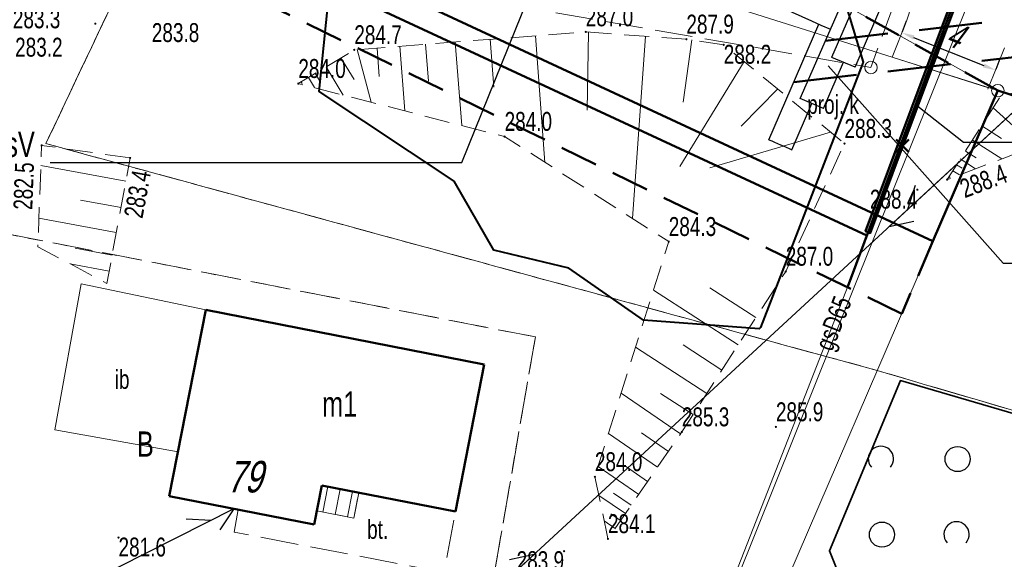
# Model space of a CAD drawing. Header units: metres. Extents: x 8377249 to 8377741, y 5529345 to 5529668.
# Tile 12 of 26: x 8377351 to 8377390, y 5529472 to 5529493. Entities that reach past the tile are written whole.
import ezdxf
from ezdxf.enums import TextEntityAlignment as Align
from ezdxf.lldxf.tags import DXFTag

# ---------------------------------------------------------------- set-up
doc = ezdxf.new("R2010")
doc.units = ezdxf.units.M
doc.header["$MEASUREMENT"] = 0
for name, pattern in [('1.0_0.5', [1.5, 1, -0.5]), ('1.5_0.5', [2, 1.5, -0.5]), ('2.0_2.0', [4, 2, -2]), ('219-500', [0]), ('DASHED', [0.75, 0.5, -0.25]), ('egkk-500', [2, 1.5, -0.5]), ('egug-500', [1, 0.5, -0.5]), ('sutp_500', [0])]:
    doc.linetypes.add(name, pattern=pattern)
doc.layers.get('0').update_dxf_attribs({"color": 2, "linetype": 'CONTINUOUS', "lineweight": 5})
doc.layers.get('Defpoints').update_dxf_attribs({"linetype": 'CONTINUOUS'})
for name, color, linetype in [('!granica', 2, 'CONTINUOUS'), ('!przekroje', 2, 'CONTINUOUS'), ('000 Inne (niezydentyfikowane)', 7, 'CONTINUOUS'), ('202-punkt graniczny', 7, 'CONTINUOUS'), ('209-oznaczenie konturu klasyfikacyjnego', 7, 'CONTINUOUS'), ('210-oznaczenie konturu użytku gruntowego', 7, 'CONTINUOUS'), ('217-kontur klasyfikacyjny', 7, 'CONTINUOUS'), ('218-kontur użytku gruntowego', 7, 'CONTINUOUS'), ('219-działka ewidencyjna', 7, 'CONTINUOUS'), ('238-Punkt adresowy budynku', 7, 'CONTINUOUS'), ('312-budynek ewidencyjny', 7, 'CONTINUOUS'), ('352-schody', 7, 'CONTINUOUS'), ('inna budowla', 7, 'CONTINUOUS'), ('inna budowla-Atr17', 7, 'CONTINUOUS'), ('obszar utwardzony', 7, 'CONTINUOUS'), ('ogrodzenie trwałe', 7, 'CONTINUOUS'), ('pikieta naturalna', 7, 'CONTINUOUS'), ('przewód gazowy', 7, 'CONTINUOUS'), ('przewód gazowy-Atr1', 7, 'CONTINUOUS'), ('przewód kanalizacyjny - ob. projektowany', 7, 'CONTINUOUS'), ('przewód telekomunikacyjny napowietrzny', 7, 'CONTINUOUS'), ('skarpa nieumocniona', 7, 'CONTINUOUS'), ('studnia kanalizacyjna - ob. projektowany', 7, 'CONTINUOUS'), ('zadrzewienie  zakrzewienie', 7, 'CONTINUOUS')]:
    doc.layers.add(name, color=color, linetype=linetype)
for name, color, linetype, lineweight in [('0D', 7, 'CONTINUOUS', 50), ('0O', 7, 'CONTINUOUS', 18), ('1', 6, 'CONTINUOUS', 50), ('312-oznaczenie budynku ewidencyjnego-Atr117', 7, 'CONTINUOUS', 18), ('7', 4, 'DASHDOT', 18), ('isa_V1BD385C50508125_TUsr', 7, 'CONTINUOUS', 25), ('obszar utwardzony-Atr17', 7, 'CONTINUOUS', 18), ('pikieta naturalna-Atr2', 7, 'CONTINUOUS', 18), ('studnia kanalizacyjna - ob. projektowany-Atr17', 7, 'CONTINUOUS', 18)]:
    doc.layers.add(name, color=color, linetype=linetype, lineweight=lineweight)
doc.styles.get("Standard").update_dxf_attribs({"font": 'IC-isocp.shx', "width": 0.75, "oblique": 15})
doc.linetypes.add('902-500', pattern='A,3.75,0,[1,ksztalty.shx,S=0.5,R=0,X=0,Y=0],3.75', length=7.5)
tags = doc.linetypes.add('DASHDOT', pattern=[1, 0.5, -0.25, 0, -0.25]).pattern_tags.tags
tags[10:11] = [DXFTag(74, 4), DXFTag(75, 0), DXFTag(340, '0'), DXFTag(46, 1.0), DXFTag(50, 0.0), DXFTag(44, 0.0), DXFTag(45, 0.0)]
tags[8:9] = [DXFTag(74, 4), DXFTag(75, 0), DXFTag(340, '0'), DXFTag(46, 1.0), DXFTag(50, 0.0), DXFTag(44, 0.0), DXFTag(45, 0.0)]
tags[6:7] = [DXFTag(74, 4), DXFTag(75, 0), DXFTag(340, '0'), DXFTag(46, 1.0), DXFTag(50, 0.0), DXFTag(44, 0.0), DXFTag(45, 0.0)]
tags[4:5] = [DXFTag(74, 4), DXFTag(75, 0), DXFTag(340, '0'), DXFTag(46, 1.0), DXFTag(50, 0.0), DXFTag(44, 0.0), DXFTag(45, 0.0)]
doc.dimstyles.get("Standard").update_dxf_attribs({"dimtxt": 1, "dimasz": 1, "dimexe": 1, "dimexo": 1, "dimgap": 1, "dimtad": 1, "dimtxsty": 'Standard', "dimcen": 2.5, "dimadec": 0, "dimazin": 0, "dimtfac": 1, "dimtmove": 0, "dimatfit": 3, "dimfxl": 1, "dimarcsym": 0})

# ---------------------------------------------------------------- blocks, each defined once
blk = doc.blocks.new('202')
at = {"color": 0, "linetype": 'Continuous', "lineweight": 0}
blk.add_circle((0, 0), 0.25, dxfattribs=at)
blk = doc.blocks.new('OTZK1')
at = {"color": 0, "linetype": 'Continuous'}
blk.add_circle((0, 0), 0.5, dxfattribs=at)
blk = doc.blocks.new('OTZK2')
at = {"color": 0, "linetype": 'Continuous'}
blk.add_arc((0, 0), 0.5, 318.85, 221.162, dxfattribs=at)
blk = doc.blocks.new('PW01')
at = {"linetype": 'Continuous', "lineweight": 13}
h = blk.add_hatch(color=0, dxfattribs=at)
edge = h.paths.add_edge_path()
edge.add_arc((0, 0), 0.045, 0, 360)
blk = doc.blocks.new('SUTP')
at = {"color": 0, "linetype": 'Continuous'}
for p, q in [((0, 0), (0.866, 0.5)), ((9.232, 0), (8.366, 0.5)), ((0, 0), (9.232, 0)), ((1.866, -0.5), (1, 0)), ((7.366, -0.5), (8.232, 0))]:
    blk.add_line(p, q, dxfattribs=at)
blk = doc.blocks.new('US15')
at = {"color": 0, "linetype": 'Continuous', "lineweight": 13}
blk.add_circle((0, 0), 0.25, dxfattribs=at)
blk = doc.blocks.new('m')
at = {"layer": '000 Inne (niezydentyfikowane)', "color": 7, "linetype": 'Continuous', "lineweight": 18, "flags": 128}
for points in [[(8377373.72, 5529492.48), (8377373.67, 5529489.38)], [(8377368.43, 5529492.09), (8377368.69, 5529488.78)], [(8377369.82, 5529492.2), (8377369.97, 5529490.3)], [(8377371.61, 5529492.34), (8377371.99, 5529487.31)], [(8377375.98, 5529492.32), (8377375.46, 5529485.09)], [(8377377.81, 5529492.17), (8377377.47, 5529489.7)], [(8377364.55, 5529491.79), (8377365.1, 5529489.7)], [(8377365.34, 5529491.85), (8377365.42, 5529490.72)], [(8377366.23, 5529491.92), (8377366.43, 5529489.36)], [(8377367.25, 5529492), (8377367.37, 5529490.54)], [(8377363.9, 5529491.46), (8377364.42, 5529490.6)], [(8377379.89, 5529491.32), (8377377.34, 5529487.15)], [(8377363.31, 5529491.1), (8377363.99, 5529489.98)], [(8377362.33, 5529490.51), (8377362.36, 5529490.45)], [(8377362.61, 5529490.68), (8377362.85, 5529490.28)], [(8377362.88, 5529490.85), (8377363.09, 5529490.5)], [(8377381.22, 5529490.23), (8377379.77, 5529488.75)], [(8377389.76, 5529489.48), (8377391.62, 5529487.81)], [(8377383.31, 5529488.52), (8377378.53, 5529487.1)], [(8377389.31, 5529488.77), (8377390.1, 5529488.26)], [(8377388.94, 5529488.2), (8377390.11, 5529487.46)], [(8377388.67, 5529487.76), (8377389.09, 5529487.5)], [(8377388.46, 5529487.45), (8377389.07, 5529487.06)], [(8377355.37, 5529486.57), (8377352, 5529487.19)], [(8377388.17, 5529486.98), (8377388.43, 5529486.82)], [(8377388.31, 5529487.22), (8377388.53, 5529487.08)], [(8377388.02, 5529486.75), (8377388.06, 5529486.72)], [(8377355.18, 5529485.52), (8377353.57, 5529485.82)], [(8377354.99, 5529484.53), (8377351.92, 5529485.1)], [(8377354.83, 5529483.64), (8377353.36, 5529483.91)], [(8377354.71, 5529483), (8377353.16, 5529483.29)], [(8377380.36, 5529481.16), (8377378.53, 5529482.34)], [(8377379.65, 5529480.07), (8377376.29, 5529482.24)], [(8377378.41, 5529478.15), (8377375.58, 5529479.98)], [(8377379.01, 5529479.07), (8377377.47, 5529480.07)], [(8377377.36, 5529476.54), (8377375.01, 5529478.16)], [(8377377.87, 5529477.31), (8377376.57, 5529478.15)], [(8377376.45, 5529475.22), (8377374.51, 5529476.56)], [(8377376.89, 5529475.85), (8377375.82, 5529476.58)], [(8377375.71, 5529474.14), (8377374.1, 5529475.25)], [(8377376.06, 5529474.65), (8377375.18, 5529475.26)], [(8377375.18, 5529473.38), (8377374.13, 5529474.1)], [(8377375.41, 5529473.71), (8377374.71, 5529474.19)], [(8377374.99, 5529473.11), (8377374.61, 5529473.37)], [(8377374.77, 5529472.79), (8377374.34, 5529473.09)]]:
    blk.add_lwpolyline(points, dxfattribs=at)
at = {"layer": '217-kontur klasyfikacyjny', "color": 92, "linetype": 'egkk-500', "lineweight": 18, "flags": 128}
for points in [[(8377352.2, 5529488.06), (8377354.77, 5529493.49)], [(8377354.77, 5529493.49), (8377352.2, 5529488.06)], [(8377385.17, 5529479.06), (8377352.2, 5529488.06)], [(8377352.2, 5529488.06), (8377385.17, 5529479.06)], [(8377348.64, 5529484.87), (8377371.61, 5529480.39)], [(8377371.61, 5529480.39), (8377369.17, 5529466.29)], [(8377419.7, 5529468.89), (8377385.17, 5529479.06)], [(8377385.17, 5529479.06), (8377419.7, 5529468.89)]]:
    blk.add_lwpolyline(points, dxfattribs=at)
at = {"layer": '218-kontur użytku gruntowego', "color": 3, "linetype": 'egug-500', "lineweight": 18, "flags": 128}
for points in [[(8377352.2, 5529488.06), (8377354.77, 5529493.49)], [(8377354.77, 5529493.49), (8377352.2, 5529488.06)], [(8377385.17, 5529479.06), (8377352.2, 5529488.06)], [(8377352.2, 5529488.06), (8377385.17, 5529479.06)], [(8377371.61, 5529480.39), (8377348.64, 5529484.87)], [(8377348.64, 5529484.87), (8377371.61, 5529480.39)], [(8377369.17, 5529466.29), (8377371.61, 5529480.39)], [(8377371.61, 5529480.39), (8377369.17, 5529466.29)], [(8377419.7, 5529468.89), (8377385.17, 5529479.06)], [(8377385.17, 5529479.06), (8377419.7, 5529468.89)]]:
    blk.add_lwpolyline(points, dxfattribs=at)
at = {"layer": '219-działka ewidencyjna', "color": 7, "linetype": '219-500', "lineweight": 18, "flags": 128}
for points in [[(8377389.95, 5529490.16), (8377335.01, 5529520.88)], [(8377389.95, 5529490.16), (8377364.18, 5529498.31)], [(8377389.95, 5529490.16), (8377378.46, 5529463.48)], [(8377393.27, 5529489.1), (8377389.95, 5529490.16)]]:
    blk.add_lwpolyline(points, dxfattribs=at)
at = {"layer": '312-budynek ewidencyjny', "color": 7, "linetype": 'Continuous', "lineweight": 50, "flags": 128}
for points in [[(8377357.09, 5529474.07), (8377358.54, 5529481.46)], [(8377358.54, 5529481.46), (8377369.58, 5529479.3)], [(8377369.58, 5529479.3), (8377368.44, 5529473.46)], [(8377363.14, 5529474.5), (8377362.84, 5529472.95)], [(8377368.44, 5529473.46), (8377363.14, 5529474.5)], [(8377362.84, 5529472.95), (8377357.09, 5529474.07)]]:
    blk.add_lwpolyline(points, dxfattribs=at)
at = {"layer": '352-schody', "color": 7, "linetype": 'Continuous', "lineweight": 18, "flags": 128}
blk.add_lwpolyline([(8377363.14, 5529474.5), (8377364.61, 5529474.21), (8377364.41, 5529473.2), (8377362.94, 5529473.49)], close=True, dxfattribs=at)
blk.add_lwpolyline([(8377363.14, 5529474.5), (8377364.61, 5529474.21), (8377364.41, 5529473.2), (8377362.94, 5529473.49)], close=True, dxfattribs=at)
for points in [[(8377363.383, 5529474.452), (8377363.184, 5529473.442)], [(8377363.874, 5529474.355), (8377363.674, 5529473.345)], [(8377364.364, 5529474.258), (8377364.165, 5529473.248)]]:
    blk.add_lwpolyline(points, dxfattribs=at)
at = {"layer": 'inna budowla', "color": 7, "linetype": 'Continuous', "lineweight": 18, "flags": 128}
blk.add_lwpolyline([(8377353.6, 5529482.49), (8377352.56, 5529476.71), (8377357.44, 5529475.83), (8377358.54, 5529481.46)], close=True, dxfattribs=at)
at = {"layer": 'obszar utwardzony', "color": 7, "linetype": '1.5_0.5', "lineweight": 18, "flags": 128}
blk.add_lwpolyline([(8377359.83, 5529473.54), (8377359.66, 5529472.64), (8377360.41, 5529472.5), (8377367.99, 5529471.05), (8377368.44, 5529473.46), (8377364.61, 5529474.21), (8377364.41, 5529473.2), (8377362.94, 5529473.49), (8377362.84, 5529472.95)], close=True, dxfattribs=at)
at = {"layer": 'ogrodzenie trwałe', "color": 7, "linetype": '902-500', "lineweight": 35, "flags": 128}
blk.add_lwpolyline([(8377408.61, 5529458.46), (8377405.97, 5529459.63), (8377392.45, 5529465.67), (8377384.3, 5529469.31), (8377383.27, 5529471.9), (8377386.09, 5529478.66), (8377413.9, 5529470.51)], dxfattribs=at)
at = {"layer": 'przewód gazowy', "color": 52, "linetype": 'Continuous', "lineweight": 18, "flags": 128}
blk.add_lwpolyline([(8377371.426, 5529422.484), (8377368.85, 5529427.14), (8377360.43, 5529443.84), (8377371.03, 5529453.48), (8377375.43, 5529457.17), (8377379.16, 5529469.76), (8377379.32, 5529470.42), (8377386.31, 5529488.32), (8377388.76, 5529495.19), (8377391.93, 5529504.06), (8377392.76, 5529506.95), (8377401.12, 5529530.65), (8377412.91, 5529566.22), (8377412.89, 5529584.51), (8377413.84, 5529596.22), (8377421.11, 5529618.89), (8377430.89, 5529637.16), (8377436.71, 5529643.49), (8377450.94, 5529651.18), (8377464.95, 5529657.44), (8377475.221, 5529662.944)], dxfattribs=at)
at = {"layer": 'przewód kanalizacyjny - ob. projektowany', "color": 34, "linetype": '1.5_0.5', "lineweight": 18, "flags": 128}
blk.add_lwpolyline([(8377471.319, 5529663.699), (8377452.02, 5529654), (8377431.32, 5529641.53), (8377418.88, 5529618.24), (8377412.02, 5529596.3), (8377411.03, 5529566.1), (8377400.12, 5529534.95), (8377390.52, 5529506.46), (8377384.92, 5529491.08), (8377346.66, 5529497.71), (8377318.45, 5529473.5), (8377304.71, 5529475.14)], dxfattribs=at)
at = {"layer": 'przewód telekomunikacyjny napowietrzny', "color": 30, "linetype": 'sutp_500', "lineweight": 18, "flags": 128}
for points in [[(8377364.78, 5529465.5), (8377392.42, 5529491.03)], [(8377359.65, 5529473.57), (8377339.37, 5529463.32)]]:
    blk.add_lwpolyline(points, dxfattribs=at)
at = {"layer": 'skarpa nieumocniona', "color": 7, "linetype": '1.0_0.5', "lineweight": 18, "flags": 128}
for points in [[(8377373.97, 5529474.84), (8377374.49, 5529472.38), (8377377.42, 5529476.62), (8377381.54, 5529482.99), (8377383.87, 5529488.06), (8377379.08, 5529491.98), (8377377.6, 5529492.2), (8377373.61, 5529492.49), (8377364.43, 5529491.78), (8377362.21, 5529490.44), (8377370.39, 5529488.34), (8377376.9, 5529484.17)], [(8377373.97, 5529474.84), (8377374.49, 5529472.38), (8377377.42, 5529476.62), (8377381.54, 5529482.99), (8377383.87, 5529488.06), (8377379.08, 5529491.98), (8377377.6, 5529492.2), (8377373.61, 5529492.49), (8377364.43, 5529491.78), (8377362.21, 5529490.44), (8377370.39, 5529488.34), (8377376.9, 5529484.17)], [(8377439.47, 5529472.46), (8377443.06, 5529469.06), (8377441.1, 5529474.94), (8377435.46, 5529479.75), (8377426.93, 5529483.34), (8377423.69, 5529484.32), (8377416, 5529486.32), (8377408.22, 5529488.14), (8377400.02, 5529490), (8377395.49, 5529491.44), (8377390.05, 5529489.93), (8377387.94, 5529486.63), (8377390.93, 5529487.77), (8377395.14, 5529488), (8377405.86, 5529484.65), (8377416.37, 5529481.16), (8377434.89, 5529477.49)], [(8377439.47, 5529472.46), (8377443.06, 5529469.06), (8377441.1, 5529474.94), (8377435.46, 5529479.75), (8377426.93, 5529483.34), (8377423.69, 5529484.32), (8377416, 5529486.32), (8377408.22, 5529488.14), (8377400.02, 5529490), (8377395.49, 5529491.44), (8377390.05, 5529489.93), (8377387.94, 5529486.63), (8377390.93, 5529487.77), (8377395.14, 5529488), (8377405.86, 5529484.65), (8377416.37, 5529481.16), (8377434.89, 5529477.49)], [(8377355.54, 5529487.49), (8377352.03, 5529487.99), (8377351.88, 5529483.97), (8377354.62, 5529482.51)], [(8377355.54, 5529487.49), (8377352.03, 5529487.99), (8377351.88, 5529483.97), (8377354.62, 5529482.51)]]:
    blk.add_lwpolyline(points, close=True, dxfattribs=at)
at = {"layer": 'zadrzewienie  zakrzewienie', "color": 7, "linetype": '1.0_0.5', "lineweight": 18, "flags": 128}
blk.add_lwpolyline([(8377413.9, 5529470.51), (8377386.09, 5529478.66), (8377383.27, 5529471.9), (8377384.3, 5529469.31), (8377392.45, 5529465.67), (8377405.97, 5529459.63), (8377408.61, 5529458.46)], close=True, dxfattribs=at)
at = {"layer": '202-punkt graniczny', "color": 7, "linetype": 'Continuous', "lineweight": 18}
blk.add_blockref('202', (8377389.95, 5529490.16), dxfattribs=at)
at = {"layer": 'pikieta naturalna', "color": 7, "linetype": 'Continuous', "lineweight": 13}
for p in [(8377354.16, 5529492.82), (8377373.61, 5529492.49), (8377377.6, 5529492.2), (8377364.43, 5529491.78), (8377379.08, 5529491.98), (8377362.21, 5529490.44), (8377370.39, 5529488.34), (8377352.03, 5529487.99), (8377383.87, 5529488.06), (8377355.54, 5529487.49), (8377387.94, 5529486.63), (8377386.76, 5529486.23), (8377376.9, 5529484.17), (8377381.54, 5529482.99), (8377381.15, 5529476.82), (8377377.42, 5529476.62), (8377373.97, 5529474.84), (8377355.08, 5529472.43), (8377374.49, 5529472.38), (8377372.75, 5529471.89)]:
    blk.add_blockref('PW01', p, dxfattribs=at)
at = {"layer": 'przewód telekomunikacyjny napowietrzny', "color": 30, "linetype": 'Continuous', "lineweight": 18}
for p, rotation in [((8377392.42, 5529491.03), 222.727), ((8377359.65, 5529473.57), 206.813), ((8377364.78, 5529465.5), 42.72699999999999)]:
    blk.add_blockref('SUTP', p, dxfattribs=dict(at, rotation=rotation))
at = {"layer": 'studnia kanalizacyjna - ob. projektowany', "color": 34, "linetype": 'Continuous', "lineweight": 18}
blk.add_blockref('US15', (8377384.92, 5529491.08), dxfattribs=at)
at = {"layer": 'zadrzewienie  zakrzewienie', "color": 7, "linetype": 'Continuous', "lineweight": 18}
for name, p in [('OTZK2', (8377385.314, 5529475.557)), ('OTZK1', (8377388.356, 5529475.546)), ('OTZK1', (8377385.356, 5529472.546)), ('OTZK2', (8377388.314, 5529472.557))]:
    blk.add_blockref(name, p, dxfattribs=at)
at = {"layer": '209-oznaczenie konturu klasyfikacyjnego', "color": 92, "linetype": 'Continuous', "lineweight": 18, "width": 0.75}
blk.add_text('PsV', height=1, dxfattribs=at).set_placement((8377349.92, 5529488.53), align=Align.TOP_LEFT)
at = {"layer": '210-oznaczenie konturu użytku gruntowego', "color": 3, "linetype": 'Continuous', "lineweight": 18, "width": 0.75}
blk.add_text('B', height=1, dxfattribs=at).set_placement((8377355.81, 5529475.64))
at = {"layer": '238-Punkt adresowy budynku', "color": 7, "linetype": 'Continuous', "lineweight": 25, "oblique": 15, "width": 0.75}
blk.add_text('79', height=1.25, dxfattribs=at).set_placement((8377360.07, 5529474.22), align=Align.CENTER)
at = {"layer": '312-oznaczenie budynku ewidencyjnego-Atr117', "color": 7, "width": 0.75}
blk.add_text('m1', height=1, dxfattribs=at).set_placement((8377363.85, 5529477.73), align=Align.MIDDLE_CENTER)
at = {"layer": 'inna budowla-Atr17', "color": 7, "width": 0.75}
blk.add_text('ib', height=0.75, dxfattribs=at).set_placement((8377354.93, 5529478.33))
at = {"layer": 'obszar utwardzony-Atr17', "color": 7, "width": 0.75}
blk.add_text('bt.', height=0.75, dxfattribs=at).set_placement((8377364.94, 5529472.38))
at = {"layer": 'pikieta naturalna-Atr2', "color": 7, "width": 0.75}
for s, p in [('283.3', (8377350.89, 5529492.41)), ('287.0', (8377373.61, 5529492.49)), ('287.9', (8377377.6, 5529492.2)), ('284.7', (8377364.43, 5529491.78)), ('284.0', (8377362.21, 5529490.44)), ('284.0', (8377370.39, 5529488.34)), ('288.3', (8377383.87, 5529488.06)), ('284.3', (8377376.9, 5529484.17)), ('287.0', (8377381.54, 5529482.99)), ('285.3', (8377377.42, 5529476.62)), ('285.9', (8377381.15, 5529476.82)), ('284.0', (8377373.97, 5529474.84)), ('284.1', (8377374.49, 5529472.38))]:
    blk.add_text(s, height=0.75, dxfattribs=at).set_placement(p, align=Align.BOTTOM_LEFT)
for s, p in [('283.8', (8377356.4, 5529492.84)), ('283.2', (8377350.98, 5529492.26)), ('288.2', (8377379.08, 5529491.98)), ('281.6', (8377355.08, 5529472.43))]:
    blk.add_text(s, height=0.75, dxfattribs=at).set_placement(p, align=Align.TOP_LEFT)
for s, rotation, p in [('282.5', 87.863, (8377350.91, 5529485.45)), ('283.4', 79.533, (8377355.29, 5529485.2)), ('288.4', 20.87, (8377388.37, 5529486.59))]:
    blk.add_text(s, height=0.75, rotation=rotation, dxfattribs=at).set_placement(p, align=Align.TOP_LEFT)
for s, p in [('288.4', (8377386.76, 5529486.23)), ('283.9', (8377372.75, 5529471.89))]:
    blk.add_text(s, height=0.75, dxfattribs=at).set_placement(p, align=Align.TOP_RIGHT)
at = {"layer": 'przewód gazowy-Atr1', "color": 40, "width": 0.75}
blk.add_text('gsD65', height=0.75, rotation=68.669, dxfattribs=at).set_placement((8377383.03, 5529479.92), align=Align.MIDDLE_LEFT)
at = {"layer": 'studnia kanalizacyjna - ob. projektowany-Atr17', "color": 34, "width": 0.75}
blk.add_text('proj. k', height=0.75, dxfattribs=at).set_placement((8377384.44, 5529489.99), align=Align.TOP_RIGHT)
blk = doc.blocks.new('*D31')
at = {"layer": '0O', "color": 0, "lineweight": -2}
for p, q in [((8377386.165, 5529492.504), (8377386.334, 5529492.924)), ((8377386.612, 5529492.274), (8377389.396, 5529491.157)), ((8377389.878, 5529491.015), (8377390.046, 5529491.435))]:
    blk.add_line(p, q, dxfattribs=at)
at = {"layer": '0O', "color": 0, "linetype": 'ByBlock'}
for points in [[(8377386.643, 5529492.352), (8377386.581, 5529492.197), (8377386.148, 5529492.46)], [(8377389.365, 5529491.08), (8377389.427, 5529491.235), (8377389.86, 5529490.971)]]:
    blk.add_solid(points, dxfattribs=at)
at = {"layer": 'Defpoints', "color": 0, "linetype": 'ByBlock'}
for p in [(8377386.091, 5529492.319), (8377389.86, 5529490.971), (8377389.803, 5529490.83)]:
    blk.add_point(p, dxfattribs=at)
at = {"layer": '0O', "color": 0, "linetype": 'ByBlock', "lineweight": -2, "insert": (8377388.264, 5529492.366), "char_height": 1, "attachment_point": 5, "rotation": 338.1473}
blk.add_mtext('4', dxfattribs=at)

msp = doc.modelspace()

# ---------------------------------------------------------------- linework, layer by layer
at = {"layer": '!granica', "color": 1, "linetype": 'Continuous', "lineweight": 40, "elevation": 288.722}
msp.add_lwpolyline([(8377368.898, 5529504.671), (8377369.672, 5529505.21), (8377374.779, 5529504.381), (8377378.487, 5529503.204), (8377381.317, 5529501.98), (8377382.413, 5529500.947), (8377383.126, 5529499.467), (8377383.158, 5529499.4), (8377383.411, 5529498.303), (8377383.224, 5529497.695), (8377383.543, 5529497.086), (8377383.513, 5529494.925), (8377384.609, 5529491.288), (8377380.536, 5529480.768), (8377380.487, 5529480.712), (8377375.9, 5529481.05), (8377372.944, 5529483.114), (8377369.963, 5529483.828), (8377368.391, 5529486.566), (8377363.039, 5529490.132), (8377363.775, 5529497.435), (8377367.901, 5529502.527), (8377368.839, 5529504.63), (8377368.898, 5529504.671)], dxfattribs=at)
at = {"layer": '!przekroje', "color": 2, "lineweight": 50}
for p, q in [((8377385.925, 5529487.724), (8377386.425, 5529488.224)), ((8377386.425, 5529487.724), (8377385.925, 5529488.224))]:
    msp.add_line(p, q, dxfattribs=at)
for points in [[(8377335.79, 5529522.063), (8377336.084, 5529520.678), (8377339.274, 5529518.953), (8377343.204, 5529517.511), (8377354.08, 5529511.631), (8377349.616, 5529503.373), (8377359.756, 5529496.044), (8377384.752, 5529484.418)], [(8377394.525, 5529511.952), (8377388.421, 5529494.239), (8377383.996, 5529482.394)], [(8377388.515, 5529494.205), (8377384.894, 5529484.511), (8377384.706, 5529484.581), (8377388.327, 5529494.273), (8377391.721, 5529504.124), (8377391.91, 5529504.059), (8377388.515, 5529494.205)]]:
    msp.add_lwpolyline(points, dxfattribs=at)
at = {"layer": '!przekroje', "color": 251, "linetype": '2.0_2.0', "lineweight": 20}
for points in [[(8377335.79, 5529522.063), (8377336.084, 5529520.678), (8377339.274, 5529518.953), (8377343.204, 5529517.511), (8377354.08, 5529511.631), (8377349.616, 5529503.373), (8377359.756, 5529496.044), (8377384.752, 5529484.418)], [(8377394.525, 5529511.952), (8377388.421, 5529494.239), (8377383.996, 5529482.394)], [(8377388.515, 5529494.205), (8377384.894, 5529484.511), (8377384.706, 5529484.581), (8377388.327, 5529494.273), (8377391.721, 5529504.124), (8377391.91, 5529504.059), (8377388.515, 5529494.205)]]:
    msp.add_lwpolyline(points, dxfattribs=at)
at = {"color": 114, "linetype": 'DASHED', "lineweight": 50, "ltscale": 3}
msp.add_lwpolyline([(8377387.378, 5529484.188), (8377386.137, 5529481.306), (8377357.905, 5529495.096), (8377348.1, 5529503.05), (8377352.574, 5529511.059)], dxfattribs=at)
at = {"color": 114, "linetype": 'Continuous', "lineweight": 50}
msp.add_lwpolyline([(8377362.252, 5529505.648), (8377359.06, 5529499.94), (8377360.786, 5529496.571), (8377387.378, 5529484.188)], dxfattribs=at)
at = {"color": 4, "linetype": 'DASHED', "lineweight": 50, "ltscale": 3}
msp.add_lwpolyline([(8377389.95, 5529490.16), (8377362.252, 5529505.648)], dxfattribs=at)
at = {"color": 146, "linetype": 'Continuous', "lineweight": 50}
msp.add_lwpolyline([(8377425.78, 5529496.72), (8377424.72, 5529481.87), (8377413.93, 5529482.64), (8377393.27, 5529489.1), (8377389.95, 5529490.16), (8377387.378, 5529484.188)], dxfattribs=at)
at = {"layer": '0D', "color": 54, "linetype": 'DASHED', "ltscale": 5}
for p, q in [((8377383.109, 5529492.143), (8377402.138, 5529494.293)), ((8377381.859, 5529490.503), (8377400.888, 5529492.653))]:
    msp.add_line(p, q, dxfattribs=at)
at = {"layer": '0O', "linetype": 'ByBlock'}
for p, q in [((8377390.388, 5529497.661), (8377378.253, 5529467.401)), ((8377386.328, 5529492.911), (8377385.757, 5529491.486)), ((8377390.215, 5529491.855), (8377389.557, 5529490.215)), ((8377385.757, 5529491.486), (8377389.581, 5529490.277))]:
    msp.add_line(p, q, dxfattribs=at)
at = {"layer": '0O', "lineweight": -2}
for p, q in [((8377368.695, 5529487.314), (8377372.667, 5529497.161)), ((8377390.156, 5529483.311), (8377383.223, 5529491.145)), ((8377386.774, 5529489.546), (8377388.59, 5529488.121)), ((8377388.59, 5529488.121), (8377401.814, 5529488.121)), ((8377352.373, 5529487.314), (8377368.695, 5529487.314)), ((8377390.156, 5529483.311), (8377406.478, 5529483.311))]:
    msp.add_line(p, q, dxfattribs=at)
at = {"layer": '0O', "linetype": 'ByBlock'}
msp.add_arc((8377383.544, 5529494.028), 3, 338.1473, 66.3106, dxfattribs=at)
at = {"layer": '1', "color": 5, "linetype": 'Continuous', "lineweight": 25, "ltscale": 5}
for p, q in [((8377384.288, 5529491.089), (8377385.875, 5529494.76)), ((8377382.116, 5529489.844), (8377384.076, 5529494.34)), ((8377383.37, 5529491.485), (8377384.521, 5529494.147)), ((8377380.872, 5529488.215), (8377382.85, 5529492.803)), ((8377383.035, 5529489.45), (8377383.829, 5529491.286)), ((8377384.288, 5529491.089), (8377383.369, 5529491.482)), ((8377383.035, 5529489.45), (8377382.116, 5529489.844)), ((8377381.784, 5529487.817), (8377382.575, 5529489.647))]:
    msp.add_line(p, q, dxfattribs=at)
for centre, radius, start, end in [((8377446.221, 5529636.882), 157.4, 241.60435, 246.44393), ((8377445.826, 5529635.968), 161.4, 246.26906, 246.62252)]:
    msp.add_arc(centre, radius, start, end, dxfattribs=at)
at = {"layer": '7', "color": 7, "ltscale": 5}
msp.add_arc((8377446.221, 5529636.882), 152.5, 241.60435, 253.42131, dxfattribs=at)

# ---------------------------------------------------------------- block references
at = {"layer": 'isa_V1BD385C50508125_TUsr', "linetype": 'ByBlock'}
msp.add_blockref('m', (0, 0), dxfattribs=at)

# ---------------------------------------------------------------- dimensions: what is measured, and where the dimension line sits
at = {"layer": '0O', "lineweight": -2}
dim = msp.add_aligned_dim(p1=(8377386.091, 5529492.319), p2=(8377389.803, 5529490.83), distance=0.153, dimstyle='Standard', override={"dimtxt": 1, "dimasz": 0.5, "dimexe": 0.5, "dimexo": 0.2, "dimgap": 0.2, "dimtad": 1, "dimtih": 0, "dimtoh": 0, "dimzin": 8, "dimcen": 0.2, "dimtmove": 1, "dimatfit": 2}, dxfattribs=at)
dim.commit()
dim.dimension.update_dxf_attribs({"geometry": '*D31', "text_midpoint": (8377388.264, 5529492.366)})

doc.saveas('drawing.dxf')
